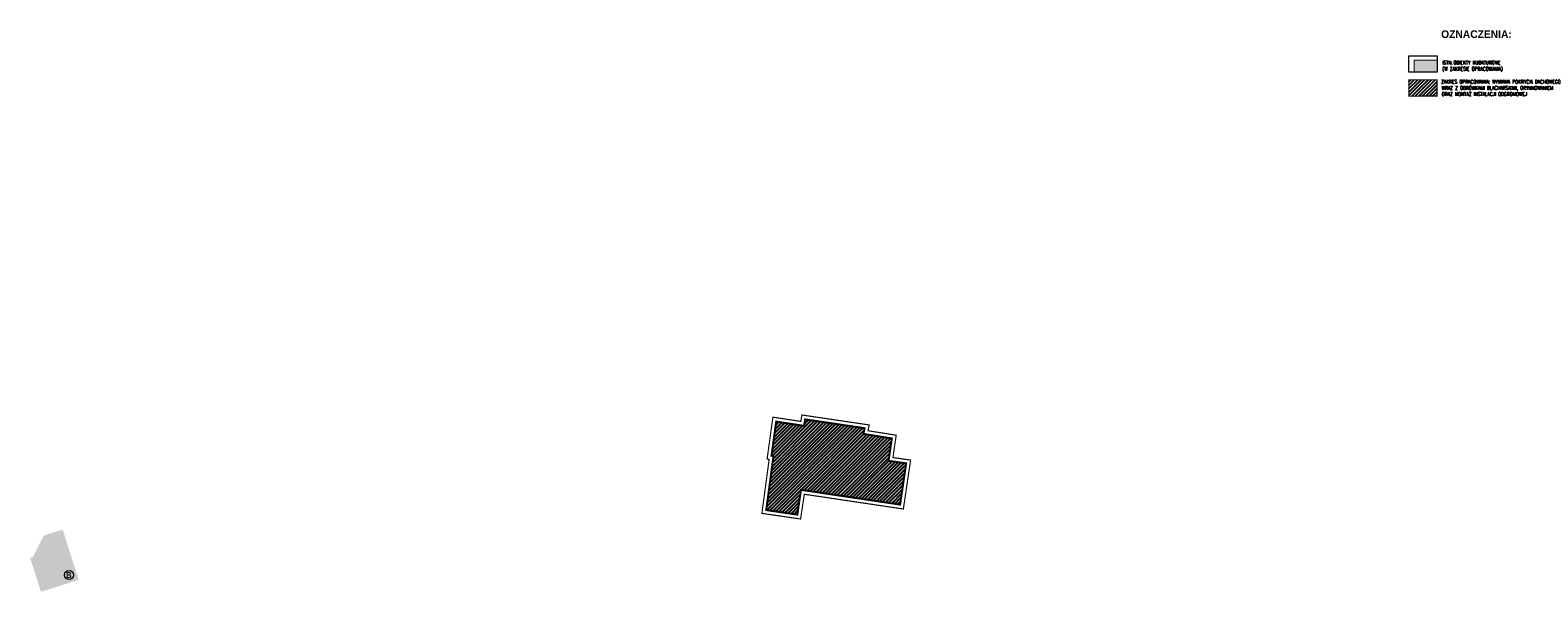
# Model space of a CAD drawing. Header units: millimetres. Extents: x 7423720 to 7424110, y 5550964 to 5551109.
import ezdxf

# ---------------------------------------------------------------- set-up
doc = ezdxf.new("R2010")
doc.units = ezdxf.units.MM
doc.linetypes.add('HIDDEN', pattern=[9.525, 6.35, -3.175])
doc.layers.add('!MODUS_BUDYNKI', color=2, linetype='Continuous', lineweight=35)
doc.layers.add('!MODUS_OPIS_500', color=8, linetype='Continuous', lineweight=15)
doc.layers.add('!MODUS_HATCH', color=7, linetype='Continuous', lineweight=9, true_color=0xa3a3a3)
doc.layers.add('!ZAKRES OPRACOWANIA', color=202, linetype='HIDDEN')
doc.styles.add('STYLE10', font='arialbd.ttf')
doc.styles.add('TXT', font='simplex.shx')

msp = doc.modelspace()

# ---------------------------------------------------------------- hatches: boundary and pattern name
at = {"layer": '!MODUS_HATCH', "transparency": 33554636}
h = msp.add_hatch(color=256, dxfattribs=at)
h.dxf.hatch_style = 1
h.paths.add_polyline_path([(7424083.98, 5551101.66), (7424078.06, 5551101.66), (7424078.06, 5551098.57), (7424083.98, 5551098.57)])
h = msp.add_hatch(color=256, dxfattribs=at)
h.dxf.hatch_style = 1
h.paths.add_polyline_path([(7423918.42, 5550984.04), (7423919.37, 5550990.46), (7423945.02, 5550986.64), (7423946.59, 5550997.31), (7423942.03, 5550997.97), (7423942.88, 5551003.77), (7423935.54, 5551004.94), (7423935.83, 5551006.42), (7423920.42, 5551008.71), (7423920.15, 5551007.03), (7423912.94, 5551008.13), (7423911.72, 5550999.27), (7423912.24, 5550999.2), (7423910.36, 5550985.22)])
h = msp.add_hatch(color=256, dxfattribs=at)
h.dxf.hatch_style = 1
edge = h.paths.add_edge_path()
edge.add_line((7423723.38, 5550978.63), (7423728.27, 5550980.18))
edge.add_line((7423728.27, 5550980.18), (7423732.41, 5550967.16))
edge.add_line((7423732.41, 5550967.16), (7423722.65, 5550964.06))
edge.add_line((7423722.65, 5550964.06), (7423719.85, 5550972.87))
edge.add_line((7423719.85, 5550972.87), (7423720.6, 5550973.11))
edge.add_line((7423720.6, 5550973.11), (7423723.38, 5550978.64))
at = {"layer": '!ZAKRES OPRACOWANIA', "linetype": 'HIDDEN', "ltscale": 0.2}
h = msp.add_hatch(dxfattribs=at)
h.set_pattern_fill('ANSI31', color=256, scale=0.2)
h.set_pattern_definition([(45, (0, 0), (-0.449012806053, 0.449012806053), [])])
h.paths.add_polyline_path([(7424076.7, 5551096.59), (7424083.98, 5551096.59), (7424083.98, 5551092.39), (7424076.7, 5551092.38)])
h = msp.add_hatch(dxfattribs=at)
h.set_pattern_fill('ANSI31', color=256, scale=0.2)
h.set_pattern_definition([(45, (-5.5773, 2.0833), (-0.449012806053, 0.449012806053), [])])
h.paths.add_polyline_path([(7423918.42, 5550984.04), (7423919.37, 5550990.46), (7423945.02, 5550986.64), (7423946.59, 5550997.31), (7423942.03, 5550997.97), (7423942.88, 5551003.77), (7423935.54, 5551004.94), (7423935.83, 5551006.42), (7423920.42, 5551008.71), (7423920.15, 5551007.03), (7423912.94, 5551008.13), (7423911.72, 5550999.27), (7423912.24, 5550999.2), (7423910.36, 5550985.22)])

# ---------------------------------------------------------------- linework, layer by layer
at = {"layer": '!MODUS_BUDYNKI'}
for points, const_width in [([(7424078.06, 5551098.57), (7424078.06, 5551101.66), (7424083.98, 5551101.66)], 0.3), ([(7423910.36, 5550985.22), (7423918.42, 5550984.04), (7423919.37, 5550990.46), (7423945.02, 5550986.64), (7423946.59, 5550997.31), (7423942.03, 5550997.97), (7423942.88, 5551003.77), (7423935.54, 5551004.94), (7423935.83, 5551006.42), (7423920.42, 5551008.71), (7423920.15, 5551007.03), (7423912.94, 5551008.13), (7423911.72, 5550999.27), (7423912.24, 5550999.2), (7423910.36, 5550985.22)], 0.5), ([(7423910.36, 5550985.22), (7423918.42, 5550984.04), (7423919.37, 5550990.46), (7423945.02, 5550986.64), (7423946.59, 5550997.31), (7423942.03, 5550997.97), (7423942.88, 5551003.77), (7423935.54, 5551004.94), (7423935.83, 5551006.42), (7423920.42, 5551008.71), (7423920.15, 5551007.03), (7423912.94, 5551008.13), (7423911.72, 5550999.27), (7423912.24, 5550999.2), (7423910.36, 5550985.22)], 0.5)]:
    msp.add_lwpolyline(points, dxfattribs=dict(at, const_width=const_width))
at = {"layer": '!MODUS_OPIS_500', "ltscale": 0.7}
msp.add_lwpolyline([(7424076.7, 5551102.78), (7424083.98, 5551102.78), (7424083.98, 5551098.57), (7424076.7, 5551098.57)], close=True, dxfattribs=at)
msp.add_circle((7423729.9, 5550968.41), 1.2, dxfattribs=at)
at = {"layer": '!ZAKRES OPRACOWANIA', "linetype": 'HIDDEN', "ltscale": 0.2, "const_width": 0.3}
for points in [[(7424076.7, 5551096.59), (7424083.98, 5551096.59), (7424083.98, 5551092.39), (7424076.7, 5551092.38)], [(7423909.24, 5550984.37), (7423919.26, 5550982.91), (7423920.21, 5550989.32), (7423945.86, 5550985.5), (7423947.73, 5550998.16), (7423943.16, 5550998.82), (7423944.01, 5551004.6), (7423936.72, 5551005.76), (7423937.01, 5551007.26), (7423919.59, 5551009.84), (7423919.32, 5551008.17), (7423912.09, 5551009.27), (7423910.59, 5550998.42), (7423911.12, 5550998.34)]]:
    msp.add_lwpolyline(points, close=True, dxfattribs=at)

# ---------------------------------------------------------------- texts
at = {"layer": '!MODUS_OPIS_500', "ltscale": 0.7, "style": 'STYLE10', "width": 0.95}
for s, height, p in [('OZNACZENIA:', 2, (7424085.06, 5551107.41)), ('B', 1.5, (7423729.14, 5550967.67))]:
    msp.add_text(s, height=height, rotation=359.9995, dxfattribs=at).set_placement(p)
at = {"layer": '!MODUS_OPIS_500', "ltscale": 0.7, "char_height": 0.96, "attachment_point": 1, "rotation": 359.9995, "style": 'TXT'}
for s, insert in [('\\pi-2.88,l3.84,t3.84;{\\W0.7;ISTN.^IOBIEKTY KUBATUROWE \\P(W ZAKRESIE OPRACOWANIA)}', (7424084.38, 5551101.52)), ('\\pi-2.88,l3.84,t3.84;{\\W0.7;ZAKRES OPRACOWANIA: WYMIANA POKRYCIA DACHOWEGO \\P\\pi0,l0,tz;  WRAZ Z OBRÓWKAMI BLACHARSKIMI, ORYNNOWANIEM \\P  ORAZ MONTAŻ INSTALACJI ODGROMOWEJ}', (7424084.06, 5551096.57))]:
    msp.add_mtext_dynamic_manual_height_columns(s, width=30.5477, gutter_width=12.5, heights=[0], dxfattribs=dict(at, insert=insert))

doc.saveas('drawing.dxf')
